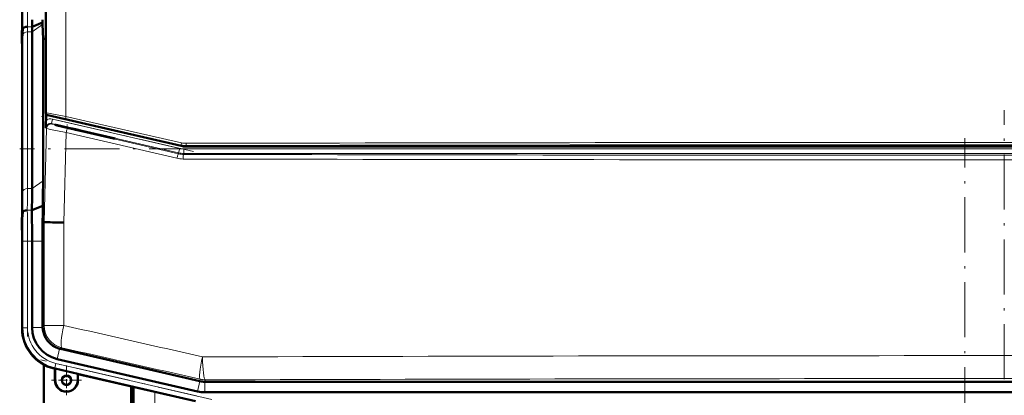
# Model space of a CAD drawing. Extents: x -1351 to 1763, y -1300 to 612.
# Tile 12 of 80: x -1282 to -1068, y 309 to 391. Entities that reach past the tile are written whole.
import ezdxf

# ---------------------------------------------------------------- set-up
doc = ezdxf.new("R2010")
doc.units = 0
doc.linetypes.add('DASHDOT', pattern=[18.5, 12, -3, 0.5, -3])

msp = doc.modelspace()

# ---------------------------------------------------------------- linework, layer by layer
at = {"color": 7, "lineweight": 50}
for p, q in [((-1276.18, 502.79), (-1276.18, 370.38)), ((-1281.38, 482.43), (-1281.38, 390.72)), ((-1276.9, 390.11), (-1276.91, 390.72)), ((-1281.19, 388.77), (-1281.36, 386.58)), ((-1279.2, 353.93), (-1279.2, 388.07)), ((-1276.9, 390.11), (-1279.19, 389.17)), ((-1276.9, 389.7), (-1276.9, 390.11)), ((-1276.81, 386.57), (-1276.9, 389.7)), ((-1276.18, 386.57), (-1276.81, 386.57)), ((-1276.81, 355.61), (-1276.81, 386.57)), ((-1281.38, 349.51), (-1281.38, 383.65)), ((-1281.38, 349.51), (-1281.38, 383.65)), ((-1276.12, 370.14), (-1276.16, 368.84)), ((-1246.76, 363.19), (-1275.79, 369.89)), ((-1270.59, 367.02), (-1271.58, 367.25)), ((-1271.58, 367.16), (-1270.59, 366.93)), ((-1270.59, 367.02), (-1270.45, 366.99)), ((-1270.59, 367.02), (-1270.59, 366.93)), ((-1270.45, 366.9), (-1270.59, 366.93)), ((-1270.45, 366.99), (-1269.75, 366.83)), ((-1270.45, 366.99), (-1270.45, 366.9)), ((-1269.75, 366.74), (-1270.45, 366.9)), ((-1269.75, 366.83), (-1268.33, 366.5)), ((-1269.75, 366.83), (-1269.75, 366.74)), ((-1268.33, 366.41), (-1269.75, 366.74)), ((-1261.08, 364.83), (-1268.33, 366.5)), ((-1268.33, 366.5), (-1268.33, 366.41)), ((-1268.33, 366.41), (-1261.47, 364.83)), ((-1261.47, 364.83), (-1261.08, 364.83)), ((-1245.63, 363.06), (-889.42, 363.06)), ((-1276.86, 350.16), (-1279.24, 349.17)), ((-1276.88, 348.39), (-1276.86, 350.16)), ((-1281.23, 348.77), (-1281.41, 346.58)), ((-1276.92, 346.57), (-1276.88, 348.39)), ((-1276.92, 346.57), (-1276.59, 346.57)), ((-1276.24, 346.56), (-1276.59, 346.57)), ((-1281.38, 323.63), (-1281.38, 342.43)), ((-1279.2, 323.63), (-1279.2, 342.44)), ((-1276.91, 323.81), (-1276.91, 342.44)), ((-1276.91, 323.81), (-1276.9, 323.63)), ((-1281.38, 323.43), (-1281.38, 323.63)), ((-1281.38, 323.43), (-1281.38, 323.52)), ((-1242.66, 311.93), (-1273.03, 318.94)), ((-1276.63, 266.08), (-1276.63, 315.5)), ((-1243.15, 309.69), (-1273.72, 316.75)), ((-1274.21, 314.62), (-1274.41, 314.67)), ((-1274.21, 314.62), (-1274.41, 314.67)), ((-1274.21, 314.62), (-1274.18, 314.69)), ((-1274.21, 312.12), (-1274.21, 314.62)), ((-1274.18, 312.12), (-1274.18, 314.69)), ((-1274.18, 314.69), (-1269.25, 313.55)), ((-1269.25, 313.55), (-1269.21, 313.47)), ((-1269.25, 313.55), (-1269.25, 312.12)), ((-1269.21, 312.12), (-1269.21, 313.47)), ((-1269.21, 313.47), (-1269.21, 312.12)), ((-1243.64, 307.56), (-1269.21, 313.47)), ((-1242.66, 311.93), (-1242.64, 311.92)), ((-1241.56, 311.8), (-1241.54, 311.8)), ((-1241.54, 311.8), (-893.53, 311.8)), ((-1257.63, 310.79), (-1257.63, 190.43)), ((-1257.63, 189.54), (-1257.63, 310.79)), ((-1257.13, 310.68), (-1257.13, 190.41)), ((-1241.56, 309.51), (-1221.29, 309.51)), ((-908.5, 309.51), (-1221.29, 309.51))]:
    msp.add_line(p, q, dxfattribs=at)
at = {"color": 7, "lineweight": 18}
for p, q in [((-1276.11, 370.44), (-1276.11, 502.73)), ((-1271.81, 503.55), (-1271.81, 369.62)), ((-1279.2, 388.07), (-1280.2, 388.07)), ((-1280.2, 353.93), (-1280.2, 388.07)), ((-1279.19, 389.17), (-1280.19, 389.17)), ((-1276.9, 389.7), (-1279.2, 388.07)), ((-1281.41, 386.58), (-1281.36, 386.58)), ((-1281.2, 353.24), (-1281.2, 387.39)), ((-1276.18, 370.38), (-1276.11, 370.44)), ((-1275.72, 369.95), (-1275.79, 369.89)), ((-1274.73, 369.05), (-1274.95, 368.07)), ((-1274.73, 369.05), (-1247.06, 362.66)), ((-1246.74, 363.4), (-1271.85, 369.14)), ((-1271.81, 369.62), (-1246.68, 363.88)), ((-1276.59, 346.57), (-1276.05, 367.01)), ((-1276.05, 367.01), (-1276.17, 367.13)), ((-1247.29, 361.69), (-1274.95, 368.07)), ((-1274.95, 368.07), (-1274.82, 367.96)), ((-1271.58, 367.25), (-1271.58, 367.16)), ((-1271.4, 367.1), (-1247.31, 361.48)), ((-1271.77, 366.13), (-1272.29, 346.51)), ((-1247.66, 360.51), (-1271.77, 366.13)), ((-1247.06, 362.66), (-1247.29, 361.69)), ((-1246.74, 363.4), (-1246.76, 363.19)), ((-1246.16, 362.56), (-1246.16, 361.56)), ((-1246.16, 362.56), (-888.9, 362.56)), ((-1245.61, 363.27), (-1245.63, 363.06)), ((-1247.29, 361.69), (-1247.31, 361.48)), ((-1246.19, 361.35), (-1246.16, 361.56)), ((-888.9, 361.56), (-1246.16, 361.56)), ((-1279.2, 353.93), (-1280.2, 353.93)), ((-1276.81, 355.61), (-1279.2, 353.93)), ((-1279.24, 349.17), (-1280.24, 349.17)), ((-1276.59, 324.07), (-1276.59, 346.57)), ((-1272.29, 346.51), (-1272.29, 324.07)), ((-1281.2, 342.44), (-1281.38, 342.44)), ((-1281.2, 342.44), (-1280.2, 342.44)), ((-1281.2, 323.58), (-1281.2, 342.44)), ((-1279.2, 342.44), (-1280.2, 342.44)), ((-1280.2, 323.58), (-1280.2, 342.44)), ((-1276.91, 342.44), (-1279.2, 342.44)), ((-1276.59, 324.07), (-1276.91, 323.81)), ((-1276.59, 324.07), (-1272.29, 324.07)), ((-1281.38, 323.43), (-1281.2, 323.58)), ((-1280.2, 323.58), (-1281.2, 323.58)), ((-1276.9, 323.63), (-1279.2, 323.63)), ((-1273.21, 318.98), (-1273.72, 316.75)), ((-1273.03, 318.94), (-1272.71, 319.2)), ((-1274.23, 314.81), (-1274, 315.79)), ((-1243.38, 308.72), (-1274, 315.79)), ((-1274.23, 314.81), (-1274.41, 314.67)), ((-1243.6, 307.74), (-1274.23, 314.81)), ((-1274.18, 312.12), (-1274.21, 312.12)), ((-1269.25, 312.12), (-1269.21, 312.12)), ((-1242.64, 311.92), (-1243.15, 309.69)), ((-1242.61, 312.35), (-1242.66, 311.93)), ((-1241.56, 311.8), (-1241.56, 309.51)), ((-1241.54, 311.8), (-1241.49, 312.23)), ((-1252.45, 180.06), (-1252.45, 309.6))]:
    msp.add_line(p, q, dxfattribs=at)
at = {"color": 7, "linetype": 'DASHDOT', "lineweight": 18}
for p, q in [((-1280.2, 381.55), (-1280.2, 491.61)), ((-1067.53, 312.33), (-1067.53, 371.02)), ((-1244.04, 361.97), (-1277.75, 369.75)), ((-1076.13, -326), (-1076.13, 364.9)), ((-853.17, 362.56), (-1281.89, 362.56)), ((-1280.2, 344.32), (-1280.2, 321.69)), ((-1240.06, 307.95), (-1277.32, 316.55))]:
    msp.add_line(p, q, dxfattribs=at)
at = {"color": 7, "linetype": 'DASHDOT', "lineweight": 18, "ltscale": 0.019753}
msp.add_line((-1271.58, 367.1), (-1271.58, 367.89), dxfattribs=at)
at = {"color": 7, "linetype": 'DASHDOT', "lineweight": 18, "ltscale": 0.1625}
for p, q in [((-1271.71, 315.37), (-1271.71, 308.87)), ((-1268.46, 312.12), (-1274.96, 312.12))]:
    msp.add_line(p, q, dxfattribs=at)
at = {"color": 7, "linetype": 'DASHDOT', "lineweight": 18, "ltscale": 0.160231}
msp.add_line((-1271.71, 315.33), (-1271.71, 308.92), dxfattribs=at)
at = {"color": 7, "linetype": 'DASHDOT', "lineweight": 18, "ltscale": 0.160233}
msp.add_line((-1268.51, 312.12), (-1274.92, 312.12), dxfattribs=at)
at = {"color": 7, "lineweight": 18}
for points in [[(-1276.11, 370.44), (-1276.11, 370.44), (-1276.09, 370.44), (-1276, 370.43), (-1275.24, 370.3), (-1271.81, 369.62)], [(-1271.85, 369.14), (-1274.15, 369.65), (-1275.53, 369.93), (-1275.7, 369.95), (-1275.72, 369.95), (-1275.72, 369.95), (-1275.72, 369.95)], [(-1271.77, 366.13), (-1275.2, 366.81), (-1275.99, 366.99), (-1276.04, 367.01), (-1276.05, 367.01)], [(-1274.82, 367.96), (-1274.82, 367.96), (-1274.8, 367.95), (-1274.68, 367.91), (-1273.01, 367.48), (-1271.4, 367.1)]]:
    msp.add_lwpolyline(points, dxfattribs=at)
at = {"color": 7, "lineweight": 50}
for points in [[(-1274.19, 367.81), (-1274.18, 367.81), (-1274.18, 367.8), (-1274.14, 367.79), (-1273.75, 367.68), (-1271.58, 367.16)], [(-1271.58, 367.25), (-1273.04, 367.58), (-1274, 367.78), (-1274.17, 367.81), (-1274.18, 367.81), (-1274.18, 367.81), (-1274.18, 367.81), (-1274.19, 367.81)]]:
    msp.add_lwpolyline(points, dxfattribs=at)
for radius in [1.03, 1]:
    msp.add_circle((-1271.71, 312.12), radius, dxfattribs=at)
for centre, radius, start, end in [((-1628.46, 390.63), 347.08, 359.3309, 0.0147), ((-923.65, 390.64), 357.73, 179.9872, 180.6507), ((-1144.4, 390.69), 134.8, 179.9876, 180.6479), ((-1199.37, 387.98), 79.83, 179.1476, 179.9359), ((-1488.74, 383.4), 207.36, 0.0695, 0.8788), ((-1068.96, 383.4), 212.42, 179.1438, 179.9337), ((-1275.68, 370.38), 0.5, 179.9976, 257.0022), ((-1215.66, 367.31), 60.52, 178.5511, 180.1764), ((-1245.63, 368.06), 5, 257.002, 269.998), ((-1618.97, 354.33), 339.78, 359.1293, 359.9319), ((-1668.28, 356.08), 391.47, 359.1331, 359.9319), ((-1488.6, 349.76), 207.22, 359.1215, 359.9313), ((-1849.44, 342.57), 570.24, 359.9861, 0.6624), ((-1628.97, 342.52), 347.59, 359.9857, 0.6685), ((-1969.39, 342.46), 692.48, 359.99805, 0.34054), ((-1256.78, 1553.31), 1206.9, 269.07649, 269.26401), ((-1272.39, 323.43), 8.99, 179.9916, 257.0084), ((-1272.13, 323.63), 7.06, 179.9966, 257.0032), ((-1271.9, 323.82), 5, 182.1029, 254.9076), ((-1271.71, 312.12), 2.5, 180, 360), ((-1271.71, 312.12), 2.47, 180, 0), ((-1271.71, 312.12), 1, 141.2591, 359.9485), ((-1271.71, 312.12), 2.5, 270, 360), ((-1241.56, 316.58), 7.06, 257.0007, 269.9996)]:
    msp.add_arc(centre, radius, start, end, dxfattribs=at)
at = {"color": 7, "lineweight": 18}
for centre, radius, start, end in [((-1109.72, 390.69), 171.48, 179.9885, 180.6411), ((-1144.02, 390.69), 136.17, 179.9884, 180.642), ((-1179.93, 387.27), 101.27, 179.1557, 179.937), ((-1199.76, 387.98), 80.44, 179.1546, 179.9369), ((-1275.18, 367.1), 2, 76.9951, 119.3366), ((-1275.18, 367.1), 0.999, 76.9181, 178.54), ((-1246.16, 366.56), 4, 257.0047, 269.9953), ((-1245.62, 368.27), 5, 257.1098, 270.1116), ((-1245.68, 368.26), 4.49, 257.1108, 270.1395), ((-1067.53, -83421.99), 83785.95, 89.8781793, 90.1218189), ((-1067.53, -83365.09), 83728.55, 89.8781383, 90.1218667), ((-1246.3, 366.34), 5.99, 256.8712, 269.8909), ((-1246.17, 366.35), 5, 256.8528, 269.8509), ((-1067.53, 84172.73), 83812.57, 269.8777849, 270.1222169), ((-1067.53, 84059.2), 83698.04, 269.877703, 270.1222989), ((-1619.34, 354.33), 339.14, 359.1277, 359.9317), ((-1599.45, 353.62), 318.25, 359.1257, 359.9316), ((-1815.17, 342.57), 533.98, 359.9859, 0.6653), ((-1849.3, 342.57), 569.11, 359.986, 0.6637), ((-1271.58, 324.07), 5, 180.0358, 256.9642), ((-13977.2, -55816.37), 57560.09, 77.2175972, 77.2484218), ((-1272.2, 323.58), 8.99, 179.9996, 257.0003), ((-1272.2, 323.58), 7.99, 179.9916, 257.0084), ((-13938.67, -55458.3), 57197.52, 77.175311, 77.206239), ((-1067.53, -55712.07), 56029.56, 89.821502, 90.178496), ((-1241.49, 317.23), 5, 257.0045, 269.8157), ((-1067.53, -55336.82), 55649.31, 89.820894, 90.179104)]:
    msp.add_arc(centre, radius, start, end, dxfattribs=at)
for centre, major_axis, ratio, start_param, end_param in [((-1280.2, 387.36), (-1, 0), 0.707107, 4.712389, 6.248279), ((-1275.61, 370.44), (-0.311, 0.391), 0.999751, 0.898966, 2.242627), ((-1271.74, 369.62), (-0.111, -0.487), 0.135841, 4.743398, 6.265569), ((-1275.05, 366.98), (-0.682, -0.732), 0.99939, 3.664878, 5.435811), ((-1271.63, 366.13), (-0.227, -0.974), 0.135666, 3.159209, 4.744041), ((-1246.62, 363.88), (-0.111, -0.487), 0.119115, 4.739619, 6.265607), ((-1245.61, 363.77), (0.001, -0.5), 0.121453, 4.71213, 6.265602), ((-1247.54, 360.51), (-0.227, -0.974), 0.119647, 3.159172, 4.74027), ((-1246.16, 366.56), (4.97, -0.57), 0.999846, 4.59896, 4.825818), ((-1246.19, 360.35), (0, -1), 0.121885, 3.159177, 4.71265), ((-1280.2, 353.22), (-1, 0), 0.707107, 4.712389, 6.248279), ((-1271.59, 324.07), (-1.11, -4.88), 0.136195, 4.743306, 6.256759), ((-1241.49, 317.22), (-1.11, -4.88), 0.116076, 4.738807, 6.256827), ((-1241.49, 317.22), (0.02, -5), 0.119003, 4.712015, 6.256818), ((-1241.49, 317.22), (-4.97, 0.57), 0.999653, 1.681064, 1.684203)]:
    msp.add_ellipse(centre, major_axis=major_axis, ratio=ratio, start_param=start_param, end_param=end_param, dxfattribs=at)
at = {"color": 7, "lineweight": 50}
for centre, major_axis, ratio, start_param, end_param in [((-1280.19, 388.75), (1, 0), 0.414343, 1.573592, 3.109513), ((-1280.23, 348.75), (1, 0), 0.414186, 1.573647, 3.10953), ((-1271.91, 323.81), (3.11, -3.91), 0.999441, 5.34848, 5.384068), ((-1241.54, 316.8), (4.97, -0.57), 0.999653, 4.604077, 4.820701)]:
    msp.add_ellipse(centre, major_axis=major_axis, ratio=ratio, start_param=start_param, end_param=end_param, dxfattribs=at)

doc.saveas('drawing.dxf')
